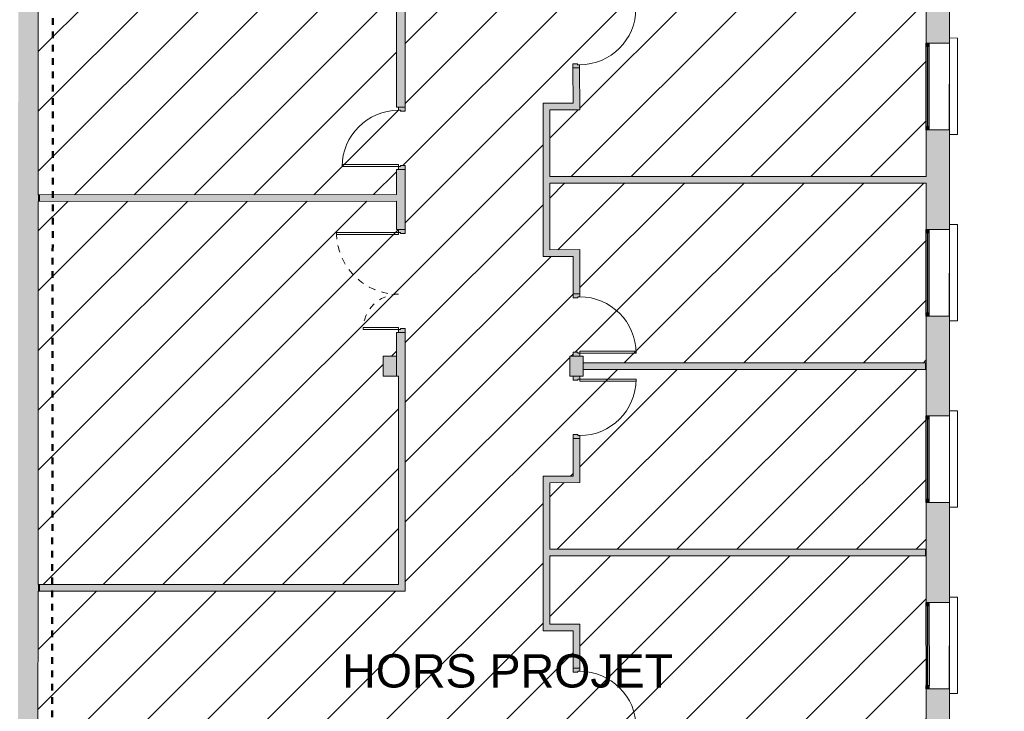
# Model space of a CAD drawing. Header units: metres. Extents: x 82 to 222, y -4 to 154.
# Tile 208 of 214: x 192 to 207, y 115 to 125. Entities that reach past the tile are written whole.
import ezdxf

# ---------------------------------------------------------------- set-up
doc = ezdxf.new("R2010")
doc.units = ezdxf.units.M
doc.linetypes.add('Centre', pattern=[0.0125, 0.0025, -0.001875, 0.00625, -0.001875])
doc.linetypes.add('Tiret', pattern=[0.0025, 0.00125, -0.00125])
doc.layers.add('A-DETL', color=7, linetype='Continuous', lineweight=5, true_color=0x00a600)
for name, color, linetype, lineweight in [('A-DETL-GENF', 7, 'Continuous', 5), ('A-DOOR', 7, 'Continuous', 5), ('A-GENM', 7, 'Continuous', 5), ('A-GLAZ-CURT', 7, 'Continuous', 5), ('A-GLAZ-CWMG', 7, 'Continuous', 5), ('A-WALL', 7, 'Continuous', 5), ('G-ANNO-TEXT', 7, 'Continuous', 20), ('S-COLS', 7, 'Continuous', 5)]:
    doc.layers.add(name, color=color, linetype=linetype, lineweight=lineweight)
doc.layers.add('A-WALL-PATT', color=7, linetype='Continuous', true_color=0x2a2a2a)
doc.styles.add('Arial', font='arial.ttf', dxfattribs={"height": 0.5})

# ---------------------------------------------------------------- blocks, each defined once
blk = doc.blocks.new('ART-Béton-Poteau rectangulaire - 20X30-3252383-DCE-Plan de reperage des murs- rez de rue-200 - Dépendante 1')
at = {"layer": 'S-COLS', "true_color": 0x2a2a2a}
blk.add_hatch(color=250, dxfattribs=at).paths.add_polyline_path([(-0.1, -0.15), (0.1, -0.15), (0.1, 0.15), (-0.1, 0.15)])
at = {"layer": 'S-COLS', "lineweight": 20}
for p, q in [((0.1, 0.15), (-0.1, 0.15)), ((-0.1, 0.15), (-0.1, -0.15)), ((0.1, -0.15), (0.1, 0.15)), ((-0.1, -0.15), (0.1, -0.15))]:
    blk.add_line(p, q, dxfattribs=at)
blk = doc.blocks.new('OMD_Porte 1V tunnel - 80x204-5423494-DCE-Plan de reperage des murs- rez de rue-200 - Dépendante 1')
at = {"layer": 'A-DOOR', "true_color": 0x2a2a2a}
h = blk.add_hatch(color=250, dxfattribs=at)
h.paths.add_polyline_path([(-0.518, 0.035), (-0.518, -0.065), (-0.458, -0.065), (-0.458, 0.005), (-0.473, 0.005), (-0.473, 0.035), (-0.517, 0.035)])
h.paths.add_polyline_path([(0.357, 0.005), (0.357, -0.065), (0.417, -0.065), (0.417, 0.035), (0.372, 0.035), (0.372, 0.005), (0.358, 0.005)])
at = {"layer": 'A-DOOR'}
for p, q in [((-0.473, 0.035), (-0.473, 0.88)), ((-0.443, 0.88), (-0.473, 0.88)), ((-0.443, 0.88), (-0.443, 0.035)), ((-0.518, 0.035), (-0.473, 0.035)), ((-0.443, 0.035), (-0.473, 0.035)), ((-0.473, 0.035), (-0.443, 0.035)), ((-0.473, 0.035), (-0.473, 0.005)), ((-0.473, 0.005), (-0.458, 0.005)), ((-0.458, 0.005), (-0.458, -0.065)), ((0.357, 0.005), (0.372, 0.005)), ((0.357, -0.065), (0.357, 0.005)), ((0.372, 0.005), (0.372, 0.035)), ((0.372, 0.035), (0.417, 0.035)), ((-0.458, -0.065), (-0.518, -0.065)), ((0.417, -0.065), (0.357, -0.065))]:
    blk.add_line(p, q, dxfattribs=at)
blk.add_arc((-0.473, 0.035), 0.845, 0, 90, dxfattribs=at)
blk = doc.blocks.new('OMD_Porte 2V tunnel - 140x204-V75-DCE-Plan de reperage des murs- rez de rue-200 - Dépendante 1')
at = {"layer": 'A-DOOR', "true_color": 0x2a2a2a}
h = blk.add_hatch(color=250, dxfattribs=at)
h.paths.add_polyline_path([(0.725, 0.065), (0.665, 0.065), (0.665, -0.005), (0.68, -0.005), (0.68, -0.035), (0.725, -0.035), (0.725, 0.065)])
h.paths.add_polyline_path([(-0.765, 0.065), (-0.825, 0.065), (-0.825, -0.035), (-0.78, -0.035), (-0.78, -0.005), (-0.765, -0.005), (-0.765, 0.065)])
at = {"layer": 'A-DOOR'}
for p, q in [((-0.765, 0.065), (-0.825, 0.065)), ((-0.765, -0.005), (-0.765, 0.065)), ((0.725, 0.065), (0.665, 0.065)), ((0.665, 0.065), (0.665, -0.005)), ((-0.825, -0.035), (-0.78, -0.035)), ((-0.78, -0.035), (-0.78, -0.005)), ((-0.78, -0.005), (-0.765, -0.005)), ((-0.78, -0.965), (-0.78, -0.035)), ((-0.78, -0.035), (-0.75, -0.035)), ((-0.75, -0.035), (-0.75, -0.965)), ((0.65, -0.565), (0.65, -0.035)), ((0.65, -0.035), (0.68, -0.035)), ((0.665, -0.005), (0.68, -0.005)), ((0.68, -0.005), (0.68, -0.035)), ((0.68, -0.035), (0.68, -0.565)), ((0.68, -0.035), (0.725, -0.035)), ((0.68, -0.565), (0.65, -0.565)), ((-0.75, -0.965), (-0.78, -0.965))]:
    blk.add_line(p, q, dxfattribs=at)
at = {"layer": 'A-DOOR', "linetype": 'Tiret'}
for centre, radius, start, end in [((-0.78, -0.035), 0.93, 270, 0), ((0.68, -0.035), 0.53, 180, 270)]:
    blk.add_arc(centre, radius, start, end, dxfattribs=at)
blk = doc.blocks.new('OMD_Porte 1V tunnel - 80x204-5423504-DCE-Plan de reperage des murs- rez de rue-200 - Dépendante 1')
at = {"layer": 'A-DOOR', "true_color": 0x2a2a2a}
h = blk.add_hatch(color=250, dxfattribs=at)
h.paths.add_polyline_path([(0.417, -0.05), (0.417, 0.05), (0.372, 0.05), (0.372, 0.02), (0.357, 0.02), (0.357, -0.05), (0.372, -0.05)])
h.paths.add_polyline_path([(-0.458, -0.05), (-0.458, 0.02), (-0.473, 0.02), (-0.473, 0.05), (-0.518, 0.05), (-0.518, -0.05), (-0.473, -0.05)])
at = {"layer": 'A-DOOR'}
for p, q in [((-0.473, 0.05), (-0.473, 0.895)), ((-0.443, 0.895), (-0.473, 0.895)), ((-0.443, 0.895), (-0.443, 0.05)), ((-0.518, 0.05), (-0.473, 0.05)), ((-0.443, 0.05), (-0.473, 0.05)), ((-0.473, 0.05), (-0.443, 0.05)), ((-0.473, 0.05), (-0.473, 0.02)), ((-0.473, 0.02), (-0.458, 0.02)), ((-0.458, 0.02), (-0.458, -0.05)), ((0.357, 0.02), (0.372, 0.02)), ((0.357, -0.05), (0.357, 0.02)), ((0.372, 0.02), (0.372, 0.05)), ((0.372, 0.05), (0.417, 0.05)), ((-0.458, -0.05), (-0.518, -0.05)), ((0.417, -0.05), (0.357, -0.05))]:
    blk.add_line(p, q, dxfattribs=at)
blk.add_arc((-0.473, 0.05), 0.845, 0, 90, dxfattribs=at)
blk = doc.blocks.new('OMD_Porte 1V tunnel - 80x204-5423503-DCE-Plan de reperage des murs- rez de rue-200 - Dépendante 1')
at = {"layer": 'A-DOOR', "true_color": 0x2a2a2a}
h = blk.add_hatch(color=250, dxfattribs=at)
h.paths.add_polyline_path([(-0.518, 0.05), (-0.518, -0.05), (-0.473, -0.05), (-0.473, -0.02), (-0.458, -0.02), (-0.458, 0.05), (-0.517, 0.05)])
h.paths.add_polyline_path([(0.357, 0.05), (0.357, -0.02), (0.372, -0.02), (0.372, -0.05), (0.417, -0.05), (0.417, 0.05), (0.373, 0.05)])
at = {"layer": 'A-DOOR'}
for p, q in [((-0.458, 0.05), (-0.518, 0.05)), ((-0.458, -0.02), (-0.458, 0.05)), ((0.417, 0.05), (0.357, 0.05)), ((0.357, 0.05), (0.357, -0.02)), ((-0.518, -0.05), (-0.473, -0.05)), ((-0.473, -0.05), (-0.473, -0.02)), ((-0.473, -0.02), (-0.458, -0.02)), ((-0.443, -0.05), (-0.473, -0.05)), ((-0.473, -0.05), (-0.473, -0.895)), ((-0.473, -0.05), (-0.443, -0.05)), ((-0.443, -0.895), (-0.443, -0.05)), ((0.357, -0.02), (0.372, -0.02)), ((0.372, -0.02), (0.372, -0.05)), ((0.372, -0.05), (0.417, -0.05)), ((-0.443, -0.895), (-0.473, -0.895))]:
    blk.add_line(p, q, dxfattribs=at)
blk.add_arc((-0.473, -0.05), 0.845, 270, 360, dxfattribs=at)
blk = doc.blocks.new('Meneau rectangulaire - 50x50-3242118-DCE-Plan de reperage des murs- rez de rue-200 - Dépendante 1')
at = {"layer": 'A-GLAZ-CWMG', "true_color": 0x2a2a2a}
blk.add_hatch(color=250, dxfattribs=at).paths.add_polyline_path([(-0.05, -0.025), (0, -0.025), (0, 0.025), (-0.05, 0.025)])
at = {"layer": 'A-GLAZ-CWMG'}
for p, q in [((0, 0.025), (-0.05, 0.025)), ((-0.05, 0.025), (-0.05, -0.025)), ((0, -0.025), (0, 0.025)), ((-0.05, -0.025), (0, -0.025))]:
    blk.add_line(p, q, dxfattribs=at)
blk = doc.blocks.new('Panneau système - Vitré-3242119-DCE-Plan de reperage des murs- rez de rue-200 - Dépendante 1')
at = {"layer": 'A-GLAZ-CURT', "true_color": 0x2a2a2a}
blk.add_hatch(color=250, dxfattribs=at).paths.add_polyline_path([(0.6, 0.005), (-0.6, 0.005), (-0.6, -0.005), (0.6, -0.005)])
at = {"layer": 'A-GLAZ-CURT'}
for p, q in [((0.6, 0.005), (-0.6, 0.005)), ((-0.6, 0.005), (-0.6, -0.005)), ((0.6, -0.005), (0.6, 0.005)), ((-0.6, -0.005), (0.6, -0.005))]:
    blk.add_line(p, q, dxfattribs=at)
blk = doc.blocks.new('Meneau rectangulaire - 50x50-3242120-DCE-Plan de reperage des murs- rez de rue-200 - Dépendante 1')
at = {"layer": 'A-GLAZ-CWMG', "true_color": 0x2a2a2a}
blk.add_hatch(color=250, dxfattribs=at).paths.add_polyline_path([(0, -0.025), (-0.05, -0.025), (-0.05, 0.025), (0, 0.025)])
at = {"layer": 'A-GLAZ-CWMG'}
for p, q in [((-0.05, 0.025), (0, 0.025)), ((-0.05, -0.025), (-0.05, 0.025)), ((0, 0.025), (0, -0.025)), ((0, -0.025), (-0.05, -0.025))]:
    blk.add_line(p, q, dxfattribs=at)
blk = doc.blocks.new('Meneau rectangulaire - 50x50-3242115-DCE-Plan de reperage des murs- rez de rue-200 - Dépendante 1')
at = {"layer": 'A-GLAZ-CWMG'}
for p, q in [((148.123, 102.789), (149.323, 102.79)), ((149.323, 102.74), (148.123, 102.739))]:
    blk.add_line(p, q, dxfattribs=at)
blk = doc.blocks.new('appui fenetre - appui fenetre-3309576-DCE-Plan de reperage des murs- rez de rue-200 - Dépendante 1')
at = {"layer": 'A-GENM'}
for p, q in [((194.939, -13.372), (193.985, -14.367)), ((195.028, -13.458), (194.939, -13.372)), ((194.025, -14.505), (195.028, -13.458)), ((193.937, -14.42), (194.025, -14.505)), ((192.949, -15.453), (192.05, -16.391)), ((192.089, -16.528), (193.093, -15.481)), ((193.093, -15.481), (193.004, -15.396)), ((192.002, -16.444), (192.089, -16.528)), ((191.158, -17.505), (191.069, -17.42)), ((191.014, -17.476), (190.115, -18.415)), ((190.154, -18.552), (191.158, -17.505)), ((190.067, -18.468), (190.154, -18.552)), ((189.079, -19.5), (188.179, -20.438)), ((189.222, -19.529), (189.135, -19.444)), ((188.219, -20.575), (189.222, -19.529)), ((188.133, -20.493), (188.219, -20.575))]:
    blk.add_line(p, q, dxfattribs=at)

msp = doc.modelspace()

# ---------------------------------------------------------------- hatches: boundary and pattern name
at = {"layer": 'A-DETL-GENF', "true_color": 0x808080}
h = msp.add_hatch(dxfattribs=at)
h.set_pattern_fill('FP_14', color=8, style=0, pattern_type=2)
h.set_pattern_definition([(45, (-9.11556, 107.194), (-0.4490128, 0.4490128), [])])
h.paths.add_polyline_path([(162.888, 124.55), (162.887, 124.55), (162.887, 124.565), (162.857, 124.565), (162.857, 124.61), (162.827, 124.61), (162.827, 125.58), (162.627, 125.579), (162.627, 125.664), (158.795, 125.664), (158.795, 125.694), (158.75, 125.694), (158.75, 125.724), (158.735, 125.724), (158.735, 125.794), (162.627, 125.794), (162.627, 125.879), (162.827, 125.88), (162.827, 126.475), (162.857, 126.475), (162.857, 126.52), (162.887, 126.52), (162.887, 126.535), (162.957, 126.535), (162.957, 124.55)])
h.paths.add_polyline_path([(157.484, 102.778), (162.833, 102.781), (162.833, 103.112), (162.863, 103.112), (162.863, 103.157), (162.893, 103.157), (162.893, 103.172), (162.963, 103.172), (162.963, 102.782), (170.773, 102.786), (170.772, 106.271), (164.389, 106.27), (164.389, 106.3), (164.344, 106.3), (164.344, 106.33), (164.329, 106.33), (164.329, 106.4), (165.302, 106.4), (165.3, 112.87), (165.33, 112.87), (165.33, 112.915), (165.36, 112.915), (165.36, 112.93), (165.43, 112.93), (165.431, 111.855), (165.63, 111.855), (165.631, 111.795), (170.771, 111.796), (170.767, 131.266), (165.626, 131.265), (165.626, 131.23), (165.426, 131.23), (165.427, 128.4), (165.397, 128.4), (165.397, 128.355), (165.367, 128.355), (165.367, 128.34), (165.297, 128.34), (165.296, 131.265), (162.956, 131.265), (162.956, 129.85), (162.886, 129.85), (162.886, 129.865), (162.856, 129.865), (162.856, 129.91), (162.826, 129.91), (162.825, 131.23), (162.626, 131.229), (162.626, 131.429), (162.826, 131.43), (162.825, 133.45), (162.205, 133.449), (162.205, 134.624), (157.484, 134.629), (157.484, 133.374), (157.487, 133.374), (157.487, 133.324), (157.484, 133.324), (157.484, 132.125), (157.487, 132.125), (157.487, 132.075), (157.484, 132.075), (157.484, 130.574), (157.488, 130.574), (157.488, 130.524), (157.484, 130.524), (157.484, 129.325), (157.488, 129.325), (157.488, 129.275), (157.484, 129.275), (157.484, 128.593), (157.919, 128.593), (157.919, 128.523), (157.904, 128.523), (157.904, 128.493), (157.859, 128.493), (157.859, 128.463), (157.484, 128.463), (157.484, 127.774), (157.489, 127.774), (157.489, 127.724), (157.484, 127.724), (157.484, 126.525), (157.489, 126.525), (157.489, 126.475), (157.484, 126.475), (157.484, 125.793), (157.92, 125.793), (157.92, 125.723), (157.905, 125.723), (157.905, 125.693), (157.86, 125.693), (157.86, 125.663), (157.484, 125.663), (157.484, 124.974), (157.489, 124.974), (157.489, 124.924), (157.484, 124.924), (157.484, 123.725), (157.489, 123.725), (157.489, 123.675), (157.484, 123.675), (157.484, 122.793), (162.628, 122.795), (162.628, 123.079), (162.828, 123.08), (162.828, 123.675), (162.858, 123.675), (162.858, 123.72), (162.888, 123.72), (162.888, 123.735), (162.958, 123.735), (162.957, 122.665), (157.484, 122.663), (157.484, 122.278), (157.788, 122.278), (157.789, 117.978), (157.484, 117.978), (157.484, 117.478), (158.129, 117.478), (158.129, 117.178), (157.484, 117.178), (157.484, 116.574), (157.491, 116.574), (157.491, 116.524), (157.484, 116.524), (157.484, 115.325), (157.491, 115.325), (157.49, 115.275), (157.484, 115.275), (157.484, 113.774), (157.492, 113.774), (157.492, 113.724), (157.484, 113.724), (157.484, 112.525), (157.492, 112.525), (157.492, 112.475), (157.484, 112.475), (157.484, 110.974), (157.493, 110.974), (157.493, 110.924), (157.484, 110.924), (157.484, 109.725), (157.493, 109.725), (157.491, 109.675), (157.484, 109.675), (157.484, 108.174), (157.493, 108.174), (157.493, 108.124), (157.484, 108.124), (157.484, 106.925), (157.493, 106.925), (157.493, 106.875), (157.484, 106.875), (157.484, 105.379), (157.494, 105.379), (157.494, 105.329), (157.484, 105.329), (157.484, 104.13), (157.494, 104.13), (157.494, 104.08), (157.484, 104.08), (157.484, 102.778)])
h.paths.add_polyline_path([(198.088, 122.133), (198.088, 122.133), (198.088, 122.148), (198.058, 122.148), (198.058, 122.193), (198.028, 122.193), (198.028, 122.615), (192.649, 122.614), (192.649, 116.857), (198.059, 116.858), (198.059, 119.988), (197.829, 119.988), (197.828, 120.288), (198.028, 120.288), (198.028, 120.643), (198.058, 120.643), (198.059, 120.688), (198.088, 120.688)])
h.paths.add_polyline_path([(192.496, 102.787), (200.683, 102.789), (200.682, 103.991), (200.712, 103.991), (200.712, 104.006), (200.782, 104.006), (200.783, 102.789), (205.983, 102.79), (205.982, 104.09), (205.978, 104.09), (205.978, 105.39), (205.982, 105.39), (205.981, 106.89), (205.977, 106.89), (205.977, 108.19), (205.981, 108.19), (205.981, 109.69), (205.977, 109.69), (205.976, 110.99), (205.981, 110.99), (205.98, 112.49), (205.976, 112.49), (205.976, 113.79), (205.98, 113.79), (205.979, 115.29), (205.975, 115.29), (205.975, 116.59), (205.979, 116.59), (205.979, 118.09), (205.975, 118.09), (205.975, 118.14), (205.979, 118.14), (205.978, 119.34), (205.974, 119.34), (205.974, 119.39), (205.979, 119.39), (205.978, 120.89), (205.974, 120.89), (205.974, 122.19), (205.978, 122.19), (205.978, 122.89), (200.328, 122.888), (200.328, 121.888), (200.778, 121.889), (200.778, 121.181), (200.748, 121.181), (200.748, 121.166), (200.678, 121.166), (200.678, 121.788), (200.228, 121.788), (200.228, 124.088), (200.678, 124.088), (200.678, 124.681), (200.747, 124.681), (200.747, 124.666), (200.777, 124.666), (200.778, 123.989), (200.328, 123.988), (200.328, 122.988), (205.978, 122.99), (205.977, 123.69), (205.973, 123.69), (205.973, 124.99), (205.977, 124.99), (205.977, 125.79), (200.827, 125.789), (200.827, 125.589), (200.777, 125.588), (200.777, 125.511), (200.747, 125.511), (200.747, 125.496), (200.677, 125.496), (200.677, 125.588), (200.497, 125.588), (200.497, 128.473), (200.037, 128.473), (200.037, 128.543), (200.052, 128.543), (200.052, 128.573), (200.097, 128.573), (200.097, 128.603), (200.497, 128.603), (200.497, 131.423), (200.526, 131.423), (200.526, 131.468), (200.556, 131.468), (200.556, 131.483), (200.626, 131.483), (200.627, 131.438), (200.826, 131.439), (200.826, 131.239), (200.626, 131.238), (200.627, 125.888), (205.977, 125.89), (205.977, 126.399), (205.782, 126.399), (205.782, 132.055), (205.811, 132.055), (205.811, 132.07), (205.881, 132.07), (205.881, 132.01), (206.081, 132.01), (206.082, 126.803), (207.151, 126.801), (207.151, 135.593), (206.08, 135.593), (206.08, 133.56), (205.881, 133.56), (205.881, 133.5), (205.811, 133.5), (205.811, 133.515), (205.781, 133.515), (205.78, 134.655), (205.724, 134.655), (205.724, 134.644), (204.675, 134.644), (204.675, 134.594), (204.615, 134.594), (204.615, 134.599), (204.655, 134.599), (204.655, 134.639), (204.615, 134.639), (204.615, 134.644), (204.625, 134.644), (204.625, 134.654), (201.005, 134.654), (201.005, 134.644), (201.015, 134.644), (201.015, 134.639), (200.975, 134.637), (200.975, 134.599), (201.015, 134.599), (201.015, 134.594), (200.955, 134.594), (200.955, 134.644), (200.625, 134.644), (200.625, 132.913), (200.556, 132.913), (200.556, 132.928), (200.526, 132.928), (200.525, 132.973), (200.495, 132.973), (200.495, 133.821), (199.649, 132.978), (198.665, 131.993), (198.667, 131.991), (198.156, 131.48), (198.156, 129.545), (198.086, 129.545), (198.086, 129.56), (198.056, 129.56), (198.056, 129.605), (198.026, 129.605), (198.026, 129.603), (197.834, 129.603), (197.834, 129.673), (197.849, 129.673), (197.849, 129.703), (197.894, 129.703), (197.894, 129.673), (198.026, 129.673), (198.026, 131.238), (197.826, 131.238), (197.826, 131.267), (196.626, 131.268), (196.626, 130.573), (196.576, 130.573), (196.576, 131.268), (195.876, 131.268), (195.876, 130.35), (195.806, 130.35), (195.806, 130.365), (195.776, 130.365), (195.776, 130.41), (195.806, 130.41), (195.806, 131.269), (195.006, 131.269), (195.006, 129.672), (195.806, 129.672), (195.806, 129.675), (195.776, 129.675), (195.776, 129.72), (195.806, 129.72), (195.806, 129.735), (195.876, 129.735), (195.876, 129.672), (196.959, 129.673), (196.959, 129.703), (197.004, 129.703), (197.004, 129.673), (197.019, 129.673), (197.019, 129.603), (195.006, 129.602), (195.006, 129.485), (194.936, 129.485), (194.936, 129.5), (194.906, 129.5), (194.906, 129.545), (194.936, 129.545), (194.936, 129.602), (194.066, 129.602), (194.066, 129.734), (194.136, 129.734), (194.136, 129.719), (194.166, 129.719), (194.166, 129.674), (194.136, 129.672), (194.136, 129.672), (194.936, 129.672), (194.936, 131.269), (194.136, 131.27), (194.136, 130.409), (194.166, 130.409), (194.166, 130.364), (194.136, 130.364), (194.136, 130.349), (194.066, 130.349), (194.066, 131.27), (192.652, 131.272), (192.652, 128.602), (194.937, 128.602), (194.937, 128.61), (194.907, 128.61), (194.907, 128.655), (194.937, 128.655), (194.937, 128.67), (195.007, 128.67), (195.007, 128.602), (198.027, 128.603), (198.027, 128.67), (198.057, 128.67), (198.057, 128.715), (198.086, 128.715), (198.086, 128.73), (198.156, 128.73), (198.157, 128.603), (198.547, 128.603), (198.547, 128.573), (198.592, 128.573), (198.592, 128.543), (198.607, 128.543), (198.607, 128.473), (198.157, 128.473), (198.157, 128.413), (198.087, 128.413), (198.087, 128.428), (198.057, 128.428), (198.057, 128.473), (192.651, 128.472), (192.651, 122.714), (198.028, 122.715), (198.028, 123.093), (198.058, 123.093), (198.058, 123.138), (198.088, 123.138), (198.088, 123.153), (198.158, 123.153), (198.158, 122.133), (198.088, 122.133), (198.088, 120.703), (198.158, 120.703), (198.159, 116.758), (192.648, 116.757), (192.649, 115.414), (192.657, 113.572), (193.285, 113.572), (193.286, 111.772), (193.486, 111.772), (193.486, 111.672), (192.665, 111.672), (192.68, 107.802), (192.738, 107.802), (194.087, 109.002), (197.831, 109.003), (197.832, 109.038), (198.031, 109.038), (198.031, 108.838), (197.831, 108.838), (197.832, 106.238), (198.032, 106.238), (198.032, 106.138), (200.632, 106.138), (200.632, 106.238), (200.832, 106.239), (200.832, 106.139), (205.972, 106.14), (205.972, 106.04), (200.782, 106.038), (200.782, 104.821), (200.712, 104.821), (200.712, 104.836), (200.682, 104.836), (200.682, 106.038), (198.032, 106.038), (198.032, 105.623), (197.932, 105.623), (197.932, 106.038), (197.832, 106.038), (197.832, 106.073), (192.5, 106.071), (192.499, 105.246), (192.391, 105.246), (192.391, 103.697), (192.497, 103.696), (192.496, 102.787)])
h.paths.add_polyline_path([(162.892, 103.987), (162.892, 104.002), (162.862, 104.002), (162.862, 104.047), (162.832, 104.047), (162.832, 106.03), (162.632, 106.029), (162.632, 106.229), (162.832, 106.23), (162.832, 106.83), (162.862, 106.83), (162.862, 106.875), (162.892, 106.875), (162.892, 106.89), (162.962, 106.89), (162.962, 106.4), (163.514, 106.4), (163.514, 106.33), (163.499, 106.33), (163.499, 106.3), (163.454, 106.3), (163.454, 106.27), (162.962, 106.27), (162.962, 103.987)])
h.paths.add_polyline_path([(205.978, 104.14), (205.982, 104.14), (205.982, 105.34), (205.978, 105.34)])
h.paths.add_polyline_path([(165.432, 106.03), (165.432, 106.03), (165.432, 106.23), (165.632, 106.23), (165.632, 106.03)])
h.paths.add_polyline_path([(192.391, 106.202), (197.702, 106.203), (197.701, 108.873), (194.091, 108.872), (192.776, 107.702), (192.391, 107.701), (192.391, 106.203)])
h.paths.add_polyline_path([(205.977, 106.94), (205.982, 106.94), (205.981, 108.14), (205.977, 108.14), (205.977, 106.94)])
h.paths.add_polyline_path([(193.702, 107.452), (193.701, 107.622), (196.501, 107.622), (196.502, 107.452), (193.978, 107.452)])
h.paths.add_polyline_path([(162.89, 116.56), (162.889, 116.56), (162.889, 116.575), (162.859, 116.575), (162.859, 116.62), (162.829, 116.62), (162.829, 117.18), (162.129, 117.18), (162.129, 117.379), (158.13, 117.378), (158.13, 117.478), (162.959, 117.48), (162.959, 116.56)])
h.paths.add_polyline_path([(162.89, 113.305), (162.89, 113.305), (162.89, 113.32), (162.86, 113.32), (162.86, 113.365), (162.83, 113.365), (162.83, 114.465), (162.782, 114.465), (162.782, 114.495), (162.767, 114.495), (162.767, 114.565), (162.83, 114.565), (162.83, 115.685), (162.86, 115.685), (162.86, 115.73), (162.89, 115.73), (162.89, 115.745), (162.96, 115.745), (162.96, 113.305)])
h.paths.add_polyline_path([(162.891, 107.705), (162.891, 107.72), (162.861, 107.72), (162.861, 107.765), (162.831, 107.765), (162.83, 111.605), (162.631, 111.604), (162.63, 111.854), (162.83, 111.855), (162.83, 112.43), (162.86, 112.43), (162.86, 112.475), (162.89, 112.475), (162.89, 112.49), (162.96, 112.49), (162.961, 107.705)])
h.paths.add_polyline_path([(157.491, 108.208), (157.491, 108.308), (161.331, 108.309), (161.331, 108.209), (157.593, 108.208)])
h.paths.add_polyline_path([(200.631, 108.838), (200.631, 108.838), (200.631, 109.038), (200.831, 109.039), (200.831, 108.839), (200.764, 108.838)])
h.paths.add_polyline_path([(198.081, 108.938), (198.081, 111.673), (198.031, 111.673), (198.03, 114.413), (197.83, 114.413), (197.83, 114.538), (195.93, 114.537), (195.931, 111.672), (194.986, 111.672), (194.986, 111.772), (195.781, 111.772), (195.78, 114.687), (198.18, 114.688), (198.181, 111.118), (198.673, 111.118), (198.673, 111.048), (198.658, 111.048), (198.658, 111.018), (198.181, 111.018), (198.181, 108.938)])
h.paths.add_polyline_path([(205.977, 109.74), (205.981, 109.74), (205.98, 110.94), (205.977, 110.94), (205.977, 109.74)])
h.paths.add_polyline_path([(199.503, 111.018), (199.503, 111.048), (199.488, 111.048), (199.488, 111.118), (200.231, 111.118), (200.231, 112.826), (200.3, 112.826), (200.3, 112.811), (200.33, 112.811), (200.331, 111.118), (205.971, 111.118), (205.971, 111.02), (199.548, 111.018)])
h.paths.add_polyline_path([(192.664, 111.772), (193.236, 111.772), (193.236, 111.822), (193.245, 111.822), (193.245, 112.522), (193.235, 112.522), (193.235, 112.572), (192.661, 112.572), (192.664, 111.873)])
h.paths.add_polyline_path([(205.976, 112.54), (205.98, 112.54), (205.98, 113.74), (205.976, 113.74)])
h.paths.add_polyline_path([(192.661, 112.672), (193.235, 112.672), (193.235, 112.722), (193.245, 112.722), (193.245, 113.422), (193.235, 113.422), (193.235, 113.472), (192.657, 113.472), (192.661, 112.672)])
h.paths.add_polyline_path([(200.3, 112.826), (200.3, 113.641), (200.23, 113.641), (200.23, 114.573), (200.63, 114.575), (200.63, 114.663), (200.68, 114.664), (200.68, 114.726), (200.75, 114.726), (200.75, 114.711), (200.78, 114.711), (200.78, 114.664), (200.83, 114.664), (200.83, 114.574), (205.97, 114.575), (205.97, 114.475), (200.83, 114.473), (200.83, 114.414), (200.63, 114.413), (200.63, 114.473), (200.33, 114.473), (200.33, 113.656), (200.3, 113.656)])
h.paths.add_polyline_path([(166.42, 113.045), (166.42, 113.215), (168.654, 113.216), (168.654, 113.213), (168.666, 113.213), (168.666, 113.216), (169.27, 113.216), (169.27, 113.046), (166.435, 113.045)])
h.paths.add_polyline_path([(165.36, 114.36), (165.36, 114.375), (165.33, 114.375), (165.33, 114.42), (165.3, 114.42), (165.3, 115.778), (165.37, 115.778), (165.37, 115.763), (165.4, 115.763), (165.4, 115.718), (165.43, 115.718), (165.43, 114.63), (165.63, 114.63), (165.63, 114.595), (167.58, 114.596), (167.58, 114.896), (169.39, 114.896), (169.39, 114.596), (170.77, 114.596), (170.77, 114.466), (165.63, 114.465), (165.63, 114.43), (165.43, 114.43), (165.429, 114.36)])
h.paths.add_polyline_path([(157.49, 114.463), (157.49, 114.563), (161.952, 114.564), (161.952, 114.494), (161.937, 114.494), (161.937, 114.464), (157.719, 114.463)])
h.paths.add_polyline_path([(167.63, 114.596), (169.34, 114.596), (169.34, 114.846), (167.63, 114.846), (167.63, 114.596)])
h.paths.add_polyline_path([(200.75, 114.726), (200.75, 115.541), (200.68, 115.541), (200.679, 116.163), (200.229, 116.163), (200.229, 118.488), (200.679, 118.488), (200.679, 119.111), (200.749, 119.111), (200.749, 119.096), (200.779, 119.096), (200.779, 118.389), (200.329, 118.388), (200.329, 117.388), (205.969, 117.39), (205.969, 117.29), (200.329, 117.288), (200.33, 116.263), (200.779, 116.264), (200.78, 115.556), (200.75, 115.556)])
h.paths.add_polyline_path([(205.975, 115.34), (205.98, 115.34), (205.979, 116.54), (205.975, 116.54), (205.975, 115.34)])
h.paths.add_polyline_path([(165.369, 115.778), (165.369, 116.593), (165.299, 116.593), (165.298, 123.658), (165.368, 123.658), (165.368, 123.643), (165.398, 123.643), (165.398, 123.598), (165.428, 123.598), (165.429, 123.08), (165.628, 123.08), (165.628, 122.78), (165.428, 122.78), (165.429, 117.48), (165.629, 117.48), (165.629, 117.18), (165.429, 117.18), (165.429, 116.653), (165.399, 116.653), (165.399, 116.608), (165.369, 116.608)])
h.paths.add_polyline_path([(200.679, 119.926), (200.679, 119.926), (200.679, 119.988), (200.629, 119.988), (200.628, 120.288), (200.678, 120.289), (200.679, 120.351), (200.748, 120.351), (200.748, 120.336), (200.778, 120.336), (200.779, 120.289), (200.828, 120.289), (200.829, 120.189), (205.969, 120.19), (205.969, 120.09), (200.829, 120.089), (200.829, 119.989), (200.779, 119.988), (200.778, 119.941), (200.749, 119.941), (200.749, 119.926), (200.679, 119.926)])
h.paths.add_polyline_path([(205.974, 120.94), (205.978, 120.94), (205.978, 122.14), (205.974, 122.14), (205.974, 120.94)])
h.paths.add_polyline_path([(205.973, 123.74), (205.978, 123.74), (205.977, 124.94), (205.973, 124.94), (205.973, 123.74)])
h.paths.add_polyline_path([(198.088, 123.968), (198.088, 123.983), (198.058, 123.983), (198.058, 124.028), (198.028, 124.028), (198.027, 125.588), (197.827, 125.588), (197.827, 125.888), (198.027, 125.888), (198.027, 126.923), (198.057, 126.923), (198.057, 126.968), (198.087, 126.968), (198.087, 126.983), (198.157, 126.983), (198.158, 123.968)])
h.paths.add_polyline_path([(165.298, 124.473), (165.298, 124.473), (165.297, 126.51), (165.367, 126.51), (165.367, 126.495), (165.397, 126.495), (165.397, 126.45), (165.427, 126.45), (165.427, 125.88), (165.627, 125.88), (165.627, 125.58), (165.427, 125.58), (165.427, 124.533), (165.397, 124.533), (165.397, 124.488), (165.368, 124.488), (165.368, 124.473), (165.298, 124.473)])
h.paths.add_polyline_path([(162.887, 127.35), (162.887, 127.365), (162.857, 127.365), (162.857, 127.41), (162.827, 127.41), (162.827, 128.465), (158.794, 128.464), (158.794, 128.494), (158.749, 128.494), (158.749, 128.524), (158.734, 128.524), (158.734, 128.594), (162.827, 128.595), (162.827, 128.975), (162.856, 128.975), (162.856, 129.02), (162.886, 129.02), (162.886, 129.035), (162.956, 129.035), (162.957, 127.35)])
h.paths.add_polyline_path([(205.496, 131.24), (205.496, 131.24), (205.496, 131.44), (205.696, 131.44), (205.696, 131.24)])
h.paths.add_polyline_path([(162.275, 133.519), (162.825, 133.52), (162.825, 134.623), (162.275, 134.623), (162.275, 133.52)])
at = {"layer": 'A-WALL-PATT'}
h = msp.add_hatch(color=256, dxfattribs=at)
h.paths.add_polyline_path([(192.346, 111.089), (192.646, 111.089), (192.651, 132.227), (192.352, 132.227), (192.346, 111.089)])
h.paths.add_polyline_path([(192.652, 133.814), (192.652, 134.391), (192.352, 134.391), (192.352, 133.814)])
h = msp.add_hatch(color=256, dxfattribs=at)
h.paths.add_polyline_path([(198.029, 119.988), (198.159, 119.988), (198.158, 120.643), (198.028, 120.643), (198.029, 119.988)])
h.paths.add_polyline_path([(198.158, 122.193), (198.158, 122.193), (198.158, 123.093), (198.028, 123.093), (198.028, 122.193)])
h.paths.add_polyline_path([(198.028, 124.028), (198.158, 124.028), (198.157, 126.923), (198.027, 126.923), (198.028, 124.028)])
h.paths.add_polyline_path([(198.027, 128.67), (198.027, 128.67), (198.027, 128.603)])
h.paths.add_polyline_path([(198.027, 128.473), (198.157, 128.473), (198.157, 128.67), (198.027, 128.67), (198.027, 128.603)])
h.paths.add_polyline_path([(198.026, 129.605), (198.156, 129.605), (198.156, 131.48), (198.026, 131.35), (198.026, 129.605)])
h = msp.add_hatch(color=256, dxfattribs=at)
h.paths.add_polyline_path([(206.332, 102.44), (206.333, 102.44), (206.332, 104.09), (205.982, 104.09), (205.983, 102.44)])
h.paths.add_polyline_path([(205.982, 105.39), (206.332, 105.39), (206.332, 106.89), (205.982, 106.89), (205.982, 105.39)])
h.paths.add_polyline_path([(205.981, 108.19), (206.331, 108.19), (206.331, 109.69), (205.981, 109.69), (205.981, 108.19)])
h.paths.add_polyline_path([(205.981, 110.99), (206.331, 110.99), (206.33, 112.49), (205.98, 112.49), (205.981, 110.99)])
h.paths.add_polyline_path([(205.98, 113.79), (206.33, 113.79), (206.33, 115.29), (205.98, 115.29), (205.98, 113.79)])
h.paths.add_polyline_path([(205.979, 116.59), (206.329, 116.59), (206.329, 118.09), (205.979, 118.09), (205.979, 116.59)])
h.paths.add_polyline_path([(205.979, 119.39), (206.329, 119.39), (206.328, 120.89), (205.978, 120.89), (205.979, 119.39)])
h.paths.add_polyline_path([(205.978, 122.19), (206.328, 122.19), (206.328, 123.69), (205.978, 123.69), (205.978, 122.19)])
h.paths.add_polyline_path([(206.327, 124.99), (206.327, 124.99), (206.327, 126.399), (205.977, 126.399), (205.977, 124.99)])
at = {"layer": 'A-WALL-PATT', "lineweight": 5}
h = msp.add_hatch(color=256, dxfattribs=at)
h.paths.add_polyline_path([(200.678, 123.988), (200.778, 123.989), (200.777, 124.621), (200.677, 124.621), (200.678, 123.989)])
h.paths.add_polyline_path([(200.677, 125.556), (200.777, 125.556), (200.777, 125.589), (200.677, 125.588)])
for points in [[(200.228, 123.988), (200.678, 123.988), (200.678, 124.088), (200.228, 124.088), (200.228, 123.988)], [(200.228, 121.888), (200.328, 121.888), (200.328, 123.988), (200.228, 123.988), (200.228, 122.655)], [(200.328, 122.888), (205.978, 122.89), (205.978, 122.99), (200.328, 122.988)], [(200.228, 121.788), (200.678, 121.788), (200.678, 121.888), (200.228, 121.888), (200.228, 121.788)], [(200.829, 120.089), (205.969, 120.09), (205.969, 120.19), (200.829, 120.189)], [(200.229, 118.388), (200.679, 118.388), (200.679, 118.488), (200.229, 118.488), (200.229, 118.388)], [(200.229, 116.163), (200.329, 116.163), (200.329, 118.388), (200.229, 118.388), (200.229, 116.263)], [(200.329, 117.288), (205.969, 117.29), (205.969, 117.39), (200.329, 117.388)], [(200.329, 116.163), (200.679, 116.163), (200.679, 116.263), (200.329, 116.263)]]:
    msp.add_hatch(color=256, dxfattribs=at).paths.add_polyline_path(points)
at = {"layer": 'A-WALL-PATT'}
for points in [[(192.649, 122.614), (192.678, 122.614), (192.678, 122.714), (192.649, 122.714), (192.649, 122.655)], [(192.678, 122.614), (198.028, 122.615), (198.028, 122.715), (192.678, 122.714), (192.678, 122.655)], [(198.059, 116.758), (198.159, 116.758), (198.159, 119.988), (198.059, 119.988), (198.059, 116.758)], [(192.648, 116.757), (192.679, 116.757), (192.679, 116.857), (192.648, 116.857)], [(192.679, 116.757), (198.059, 116.758), (198.059, 116.858), (192.679, 116.857)]]:
    msp.add_hatch(color=256, dxfattribs=at).paths.add_polyline_path(points)
at = {"layer": 'A-WALL-PATT', "lineweight": 5}
h = msp.add_hatch(color=256, dxfattribs=at)
h.paths.add_polyline_path([(200.678, 120.288), (200.778, 120.289), (200.778, 120.291), (200.678, 120.291), (200.678, 120.289)])
h.paths.add_polyline_path([(200.678, 121.226), (200.778, 121.226), (200.778, 121.889), (200.678, 121.888), (200.678, 121.226)])
h = msp.add_hatch(color=256, dxfattribs=at)
h.paths.add_polyline_path([(200.679, 118.388), (200.779, 118.389), (200.779, 119.051), (200.679, 119.051), (200.679, 118.389)])
h.paths.add_polyline_path([(200.679, 119.986), (200.779, 119.986), (200.779, 119.989), (200.679, 119.988), (200.679, 119.986)])
h = msp.add_hatch(color=256, dxfattribs=at)
h.paths.add_polyline_path([(200.68, 114.663), (200.78, 114.664), (200.78, 114.666), (200.68, 114.666), (200.68, 114.664)])
h.paths.add_polyline_path([(200.68, 115.601), (200.78, 115.601), (200.779, 116.264), (200.679, 116.263), (200.68, 115.601)])

# ---------------------------------------------------------------- linework, layer by layer
at = {"layer": 'A-DETL', "color": 1, "linetype": 'Centre', "lineweight": 50, "true_color": 0xff0000}
msp.add_line((192.883, 135.166), (192.852, 108.589), dxfattribs=at)
at = {"layer": 'A-WALL', "lineweight": 20}
for p, q in [((192.651, 128.472), (192.649, 122.714)), ((198.158, 124.028), (198.157, 126.923)), ((206.327, 124.99), (206.327, 126.399)), ((205.977, 124.99), (205.977, 125.79)), ((198.027, 125.588), (198.028, 124.028)), ((205.977, 124.99), (206.327, 124.99)), ((200.677, 124.621), (200.678, 124.088)), ((200.777, 124.621), (200.677, 124.621)), ((200.778, 123.989), (200.777, 124.621)), ((198.028, 124.028), (198.158, 124.028)), ((200.678, 124.088), (200.228, 124.088)), ((200.228, 124.088), (200.228, 121.788)), ((200.328, 123.988), (200.778, 123.989)), ((200.328, 122.988), (200.328, 123.988)), ((205.978, 123.69), (205.978, 122.99)), ((205.978, 123.69), (206.328, 123.69)), ((206.328, 123.69), (206.328, 122.19)), ((198.028, 123.093), (198.028, 122.715)), ((198.028, 123.093), (198.158, 123.093)), ((198.158, 122.193), (198.158, 123.093)), ((205.978, 122.99), (200.328, 122.988)), ((200.328, 122.888), (205.978, 122.89)), ((200.328, 121.888), (200.328, 122.888)), ((205.978, 122.89), (205.978, 122.19)), ((198.028, 122.715), (192.649, 122.714)), ((192.649, 122.614), (192.648, 116.857)), ((198.028, 122.615), (192.649, 122.614)), ((198.028, 122.615), (198.028, 122.193)), ((198.028, 122.193), (198.158, 122.193)), ((205.978, 122.19), (206.328, 122.19)), ((200.228, 121.788), (200.678, 121.788)), ((200.778, 121.889), (200.328, 121.888)), ((200.678, 121.788), (200.678, 121.226)), ((200.778, 121.226), (200.778, 121.889)), ((200.678, 121.226), (200.778, 121.226)), ((205.978, 120.89), (205.979, 119.39)), ((205.978, 120.89), (206.328, 120.89)), ((206.328, 120.89), (206.329, 119.39)), ((198.028, 120.288), (198.028, 120.643)), ((198.028, 120.643), (198.158, 120.643)), ((198.158, 120.643), (198.159, 116.758)), ((200.778, 120.291), (200.678, 120.291)), ((200.678, 120.291), (200.678, 120.288)), ((200.778, 120.289), (200.778, 120.291)), ((205.969, 120.19), (200.829, 120.189)), ((205.969, 120.09), (205.969, 120.19)), ((200.829, 120.089), (205.969, 120.09)), ((198.029, 119.988), (198.059, 119.988)), ((198.059, 116.858), (198.059, 119.988)), ((200.679, 119.988), (200.679, 119.986)), ((200.679, 119.986), (200.779, 119.986)), ((200.779, 119.986), (200.779, 119.989)), ((205.979, 119.39), (206.329, 119.39)), ((200.679, 119.051), (200.679, 118.488)), ((200.779, 119.051), (200.679, 119.051)), ((200.779, 118.389), (200.779, 119.051)), ((200.679, 118.488), (200.229, 118.488)), ((200.229, 118.488), (200.229, 116.163)), ((200.329, 118.388), (200.779, 118.389)), ((200.329, 117.388), (200.329, 118.388)), ((205.979, 118.09), (205.979, 116.59)), ((205.979, 118.09), (206.329, 118.09)), ((206.329, 118.09), (206.329, 116.59)), ((205.969, 117.39), (200.329, 117.388)), ((205.969, 117.29), (205.969, 117.39)), ((200.329, 117.288), (205.969, 117.29)), ((200.329, 116.263), (200.329, 117.288)), ((192.648, 116.757), (192.647, 113.572)), ((198.059, 116.858), (192.648, 116.857)), ((198.159, 116.758), (192.648, 116.757)), ((205.979, 116.59), (206.329, 116.59)), ((200.229, 116.163), (200.679, 116.163)), ((200.779, 116.264), (200.329, 116.263)), ((200.679, 116.163), (200.68, 115.601)), ((200.78, 115.601), (200.779, 116.264)), ((200.68, 115.601), (200.78, 115.601)), ((205.98, 113.79), (205.98, 115.29)), ((205.98, 115.29), (206.33, 115.29)), ((206.33, 113.79), (206.33, 115.29))]:
    msp.add_line(p, q, dxfattribs=at)
at = {"layer": 'A-WALL'}
for p, q in [((206.327, 124.99), (206.328, 123.69)), ((206.328, 122.19), (206.328, 120.89)), ((206.329, 119.39), (206.329, 118.09)), ((206.329, 116.59), (206.33, 115.29))]:
    msp.add_line(p, q, dxfattribs=at)

# ---------------------------------------------------------------- block references
at = {"layer": 'A-DOOR'}
for name, p, rotation in [('OMD_Porte 1V tunnel - 80x204-5423504-DCE-Plan de reperage des murs- rez de rue-200 - Dépendante 1', (200.727, 125.038), 270.013528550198), ('OMD_Porte 1V tunnel - 80x204-5423494-DCE-Plan de reperage des murs- rez de rue-200 - Dépendante 1', (198.093, 123.61), 90.01352855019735), ('OMD_Porte 2V tunnel - 140x204-V75-DCE-Plan de reperage des murs- rez de rue-200 - Dépendante 1', (198.093, 121.368), 270.0135285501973), ('OMD_Porte 1V tunnel - 80x204-5423503-DCE-Plan de reperage des murs- rez de rue-200 - Dépendante 1', (200.728, 120.808), 90.01352855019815), ('OMD_Porte 1V tunnel - 80x204-5423504-DCE-Plan de reperage des murs- rez de rue-200 - Dépendante 1', (200.729, 119.468), 270.0135285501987), ('OMD_Porte 1V tunnel - 80x204-5423503-DCE-Plan de reperage des murs- rez de rue-200 - Dépendante 1', (200.73, 115.183), 90.01352855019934)]:
    msp.add_blockref(name, p, dxfattribs=dict(at, rotation=rotation))
at = {"layer": 'A-GENM', "rotation": 43.72156535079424}
msp.add_blockref('appui fenetre - appui fenetre-3309576-DCE-Plan de reperage des murs- rez de rue-200 - Dépendante 1', (56.201, 0), dxfattribs=at)
at = {"layer": 'A-GLAZ-CURT', "rotation": 90.01352855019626}
for p in [(205.998, 124.34), (205.999, 121.54), (205.999, 118.74), (206, 115.94)]:
    msp.add_blockref('Panneau système - Vitré-3242119-DCE-Plan de reperage des murs- rez de rue-200 - Dépendante 1', p, dxfattribs=at)
at = {"layer": 'A-GLAZ-CWMG', "extrusion": (0, 0, -1), "rotation": 89.98647144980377}
for p in [(-205.998, 124.99), (-205.999, 122.19), (-205.999, 119.39), (-206, 116.59)]:
    msp.add_blockref('Meneau rectangulaire - 50x50-3242120-DCE-Plan de reperage des murs- rez de rue-200 - Dépendante 1', p, dxfattribs=at)
at = {"layer": 'A-GLAZ-CWMG'}
for name, p, rotation in [('Meneau rectangulaire - 50x50-3242115-DCE-Plan de reperage des murs- rez de rue-200 - Dépendante 1', (103.234, 273.063), 269.9999999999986), ('Meneau rectangulaire - 50x50-3242118-DCE-Plan de reperage des murs- rez de rue-200 - Dépendante 1', (205.998, 123.69), 270.0135285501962), ('Meneau rectangulaire - 50x50-3242115-DCE-Plan de reperage des murs- rez de rue-200 - Dépendante 1', (103.234, 270.263), 269.9999999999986), ('Meneau rectangulaire - 50x50-3242118-DCE-Plan de reperage des murs- rez de rue-200 - Dépendante 1', (205.999, 120.89), 270.0135285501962), ('Meneau rectangulaire - 50x50-3242115-DCE-Plan de reperage des murs- rez de rue-200 - Dépendante 1', (103.235, 267.463), 269.9999999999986), ('Meneau rectangulaire - 50x50-3242118-DCE-Plan de reperage des murs- rez de rue-200 - Dépendante 1', (206, 118.09), 270.0135285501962), ('Meneau rectangulaire - 50x50-3242115-DCE-Plan de reperage des murs- rez de rue-200 - Dépendante 1', (103.236, 264.663), 269.9999999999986), ('Meneau rectangulaire - 50x50-3242118-DCE-Plan de reperage des murs- rez de rue-200 - Dépendante 1', (206, 115.29), 270.0135285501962)]:
    msp.add_blockref(name, p, dxfattribs=dict(at, rotation=rotation))
at = {"layer": 'S-COLS', "rotation": 0.0135285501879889}
for p in [(197.929, 120.138), (200.729, 120.138)]:
    msp.add_blockref('ART-Béton-Poteau rectangulaire - 20X30-3252383-DCE-Plan de reperage des murs- rez de rue-200 - Dépendante 1', p, dxfattribs=at)

# ---------------------------------------------------------------- texts
at = {"layer": 'G-ANNO-TEXT', "color": 1, "true_color": 0xff0000, "insert": (197.213, 115.811), "char_height": 0.5, "width": 6.02869, "attachment_point": 1, "style": 'Arial'}
msp.add_mtext('HORS PROJET', dxfattribs=at)

doc.saveas('drawing.dxf')
